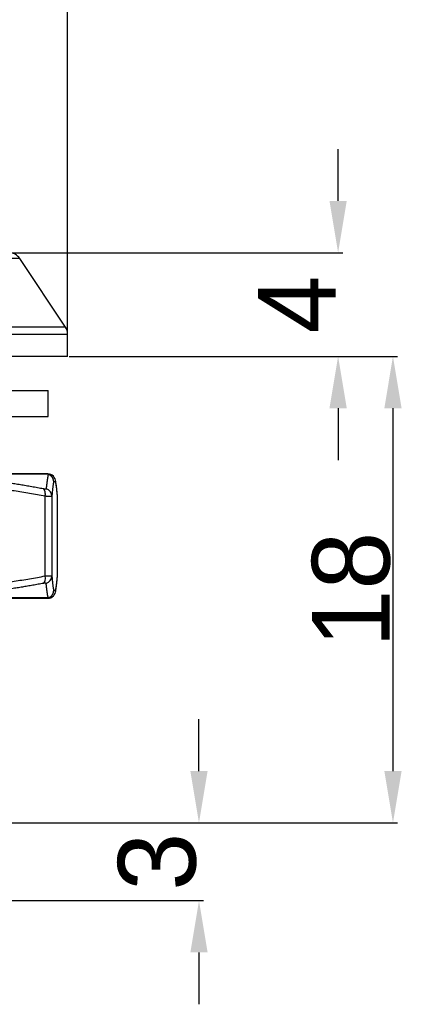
# Model space of a CAD drawing. Header units: millimetres. Extents: x 5128 to 5354, y 6463 to 6624.
# Tile 6 of 12: x 5220 to 5235, y 6566 to 6604. Entities that reach past the tile are written whole.
import ezdxf

# ---------------------------------------------------------------- set-up
doc = ezdxf.new("R2010")
doc.units = ezdxf.units.MM
doc.layers.get('0').update_dxf_attribs({"color": 3})
doc.layers.add('20', color=7, linetype='Continuous', true_color=0xffffff)
doc.dimstyles.get("Standard").update_dxf_attribs({"dimtxt": 3, "dimasz": 2, "dimexe": 0.18, "dimexo": 0.0625, "dimgap": 0.09, "dimtad": 1, "dimtoh": 1, "dimzin": 0, "dimdsep": 46, "dimtxsty": 'Standard', "dimcen": 0.09, "dimadec": 0, "dimazin": 0, "dimtfac": 1, "dimtofl": 0, "dimtmove": 0, "dimatfit": 3, "dimfxl": 1, "dimtolj": 1, "dimtzin": 0, "dimarcsym": 0})

# ---------------------------------------------------------------- blocks, each defined once
blk = doc.blocks.new('*D3')
at = {"color": 0, "lineweight": -2, "transparency": 16777216}
for p, q in [((5193.924, 6591.193), (5193.924, 6604.865)), ((5195.924, 6604.685), (5219.924, 6604.685)), ((5221.924, 6591.193), (5221.924, 6604.865))]:
    blk.add_line(p, q, dxfattribs=at)
at = {"color": 0, "lineweight": 18, "transparency": 16777216}
for points in [[(5195.924, 6605.018), (5195.924, 6604.352), (5193.924, 6604.685)], [(5219.924, 6605.018), (5219.924, 6604.352), (5221.924, 6604.685)]]:
    blk.add_solid(points, dxfattribs=at)
at = {"layer": 'Defpoints', "color": 0, "lineweight": 18, "transparency": 16777216}
for p in [(5221.924, 6604.685), (5193.924, 6591.13), (5221.924, 6591.13)]:
    blk.add_point(p, dxfattribs=at)
at = {"color": 0, "lineweight": 18, "transparency": 16777216, "insert": (5207.924, 6606.292), "char_height": 3, "attachment_point": 5}
blk.add_mtext('\\A1;28', dxfattribs=at)
blk = doc.blocks.new('*D5')
at = {"color": 0, "lineweight": -2, "transparency": 16777216}
for p, q in [((5232.368, 6596.706), (5232.368, 6598.706)), ((5219.24, 6594.706), (5232.548, 6594.706)), ((5221.986, 6590.706), (5232.548, 6590.706)), ((5232.368, 6588.706), (5232.368, 6586.706))]:
    blk.add_line(p, q, dxfattribs=at)
at = {"color": 0, "lineweight": 18, "transparency": 16777216}
for points in [[(5232.035, 6596.706), (5232.701, 6596.706), (5232.368, 6594.706)], [(5232.035, 6588.706), (5232.701, 6588.706), (5232.368, 6590.706)]]:
    blk.add_solid(points, dxfattribs=at)
at = {"layer": 'Defpoints', "color": 0, "lineweight": 18, "transparency": 16777216}
for p in [(5219.177, 6594.706), (5221.924, 6590.706), (5232.368, 6590.706)]:
    blk.add_point(p, dxfattribs=at)
at = {"color": 0, "lineweight": 18, "transparency": 16777216, "insert": (5230.778, 6592.706), "char_height": 3, "attachment_point": 5, "rotation": 90}
blk.add_mtext('\\A1;4', dxfattribs=at)
blk = doc.blocks.new('*D6')
at = {"color": 0, "lineweight": -2, "transparency": 16777216}
for p, q in [((5230.417, 6590.706), (5234.666, 6590.706)), ((5234.486, 6588.706), (5234.486, 6574.706)), ((5217.236, 6572.706), (5234.666, 6572.706))]:
    blk.add_line(p, q, dxfattribs=at)
at = {"color": 0, "lineweight": 18, "transparency": 16777216}
for points in [[(5234.153, 6588.706), (5234.819, 6588.706), (5234.486, 6590.706)], [(5234.153, 6574.706), (5234.819, 6574.706), (5234.486, 6572.706)]]:
    blk.add_solid(points, dxfattribs=at)
at = {"layer": 'Defpoints', "color": 0, "lineweight": 18, "transparency": 16777216}
for p in [(5230.355, 6590.706), (5217.174, 6572.706), (5234.486, 6572.706)]:
    blk.add_point(p, dxfattribs=at)
at = {"color": 0, "lineweight": 18, "transparency": 16777216, "insert": (5232.879, 6581.706), "char_height": 3, "attachment_point": 5, "rotation": 90}
blk.add_mtext('\\A1;18', dxfattribs=at)
blk = doc.blocks.new('*D9')
at = {"color": 0, "lineweight": -2, "transparency": 16777216}
for p, q in [((5226.996, 6574.706), (5226.996, 6576.706)), ((5216.486, 6572.706), (5227.176, 6572.706)), ((5216.486, 6569.706), (5227.176, 6569.706)), ((5226.996, 6567.706), (5226.996, 6565.706))]:
    blk.add_line(p, q, dxfattribs=at)
at = {"color": 0, "lineweight": 18, "transparency": 16777216}
for points in [[(5226.662, 6574.706), (5227.329, 6574.706), (5226.996, 6572.706)], [(5226.662, 6567.706), (5227.329, 6567.706), (5226.996, 6569.706)]]:
    blk.add_solid(points, dxfattribs=at)
at = {"layer": 'Defpoints', "color": 0, "lineweight": 18, "transparency": 16777216}
for p in [(5216.424, 6572.706), (5226.996, 6572.706), (5216.424, 6569.706)]:
    blk.add_point(p, dxfattribs=at)
at = {"color": 0, "lineweight": 18, "transparency": 16777216, "insert": (5225.389, 6571.206), "char_height": 3, "attachment_point": 5, "rotation": 90}
blk.add_mtext('\\A1;3', dxfattribs=at)

msp = doc.modelspace()

# ---------------------------------------------------------------- linework, layer by layer
at = {"layer": '20', "color": 7}
for p, q in [((5220.072, 6594.483), (5195.775, 6594.483)), ((5221.84, 6591.832), (5220.072, 6594.483)), ((5221.84, 6591.832), (5194.007, 6591.832)), ((5221.924, 6591.554), (5193.924, 6591.554)), ((5221.924, 6590.706), (5221.924, 6591.554)), ((5221.924, 6590.706), (5193.924, 6590.706)), ((5194.674, 6589.383), (5221.174, 6589.383)), ((5221.174, 6588.383), (5221.174, 6589.383)), ((5194.674, 6588.383), (5221.174, 6588.383)), ((5221.175, 6586.156), (5216.683, 6586.156)), ((5221.16, 6586.171), (5221.085, 6586.171)), ((5221.46, 6585.871), (5221.385, 6585.871)), ((5221.057, 6582.233), (5221.057, 6585.308)), ((5221.314, 6585.308), (5221.314, 6582.233)), ((5221.531, 6582.233), (5221.531, 6585.308)), ((5221.46, 6581.671), (5221.385, 6581.671)), ((5221.175, 6581.385), (5216.683, 6581.385)), ((5221.085, 6581.371), (5221.16, 6581.371))]:
    msp.add_line(p, q, dxfattribs=at)
for centre, start, end in [((5219.656, 6594.206), 33.6901, 90), ((5221.424, 6591.554), 0, 33.6901)]:
    msp.add_arc(centre, 0.5, start, end, dxfattribs=at)
for centre, major_axis, ratio, start_param, end_param in [((5221.085, 6585.871), (0, 0.3), 0.999896, 4.712389, 6.283185), ((5221.085, 6585.871), (0, 0.3), 0.978344, 5.969029, 6.283185), ((5221.16, 6585.871), (0, -0.3), 0.999896, 1.570796, 3.141593), ((5221.085, 6585.871), (0.292, -0.067), 0.997938, 0.226948, 1.489675), ((5221.16, 6585.871), (0.292, 0.067), 0.997938, 6.056225, 6.283181), ((5221.014, 6585.308), (-0.299, 0.027), 0.987245, 3.232422, 4.53125), ((5221.231, 6585.308), (-0.299, -0.027), 0.987245, 3.050763, 3.141092), ((5220.911, 6582.233), (0.054, -0.295), 0.481274, 0.183676, 1.482504), ((5221.014, 6582.233), (0.299, 0.027), 0.987245, 4.893528, 6.192356), ((5221.231, 6582.233), (0.299, -0.027), 0.987245, 6.28316, 6.374016), ((5221.085, 6581.671), (0, 0.3), 0.999896, 3.141594, 4.712389), ((5221.16, 6581.671), (0, -0.3), 0.999896, 0.000001, 1.570796), ((5221.16, 6581.671), (-0.292, 0.067), 0.997938, 2.983865, 3.368504), ((5221.085, 6581.671), (0, -0.3), 0.978344, 0, 0.314153)]:
    msp.add_ellipse(centre, major_axis=major_axis, ratio=ratio, start_param=start_param, end_param=end_param, dxfattribs=at)
for points, weights in [([(5221.085, 6586.171), (5220.462, 6586.171), (5218.919, 6586.171), (5216.623, 6586.171)], [1, 0.964125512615, 0.964125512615, 1]), ([(5221.057, 6585.308), (5221.077, 6585.446), (5221.051, 6585.556), (5220.991, 6585.593)], [1.11331397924, 0.962228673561, 0.962228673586, 1.11331397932]), ([(5221.175, 6581.385), (5221.305, 6581.426), (5221.385, 6581.536), (5221.385, 6581.671)], [1.10026515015, 0.962361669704, 0.966711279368, 1.11331397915]), ([(5216.623, 6581.371), (5218.919, 6581.371), (5220.462, 6581.371), (5221.085, 6581.371)], [1, 0.96412547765, 0.96412547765, 1])]:
    msp.add_rational_spline(points, weights, degree=3, dxfattribs=at)
for points, knots in [([(5220.991, 6585.593), (5220.952, 6585.6), (5220.876, 6585.614), (5220.763, 6585.634), (5220.65, 6585.654), (5220.539, 6585.674), (5220.428, 6585.693), (5220.318, 6585.712), (5220.209, 6585.73), (5220.101, 6585.748), (5219.994, 6585.765), (5219.888, 6585.782), (5219.782, 6585.798), (5219.678, 6585.815), (5219.575, 6585.83), (5219.472, 6585.846), (5219.371, 6585.861), (5219.27, 6585.875), (5219.17, 6585.889), (5219.071, 6585.903), (5218.973, 6585.917), (5218.876, 6585.93), (5218.78, 6585.942), (5218.685, 6585.955), (5218.591, 6585.967), (5218.498, 6585.978), (5218.405, 6585.99), (5218.314, 6586.001), (5218.223, 6586.011), (5218.134, 6586.021), (5218.045, 6586.031), (5217.958, 6586.041), (5217.871, 6586.05), (5217.785, 6586.059), (5217.7, 6586.068), (5217.616, 6586.076), (5217.533, 6586.084), (5217.451, 6586.092), (5217.37, 6586.1), (5217.29, 6586.107), (5217.211, 6586.114), (5217.133, 6586.121), (5217.055, 6586.127), (5216.979, 6586.133), (5216.904, 6586.139), (5216.829, 6586.145), (5216.756, 6586.151), (5216.707, 6586.154), (5216.683, 6586.156)], [0, 0, 0, 0, 0.026714, 0.053208, 0.079481, 0.105533, 0.131365, 0.156975, 0.182365, 0.207533, 0.232481, 0.257208, 0.281714, 0.305998, 0.330062, 0.353905, 0.377527, 0.400927, 0.424107, 0.447065, 0.469802, 0.492318, 0.514613, 0.536686, 0.558538, 0.580169, 0.601578, 0.622766, 0.643733, 0.664478, 0.685002, 0.705304, 0.725385, 0.745244, 0.764882, 0.784298, 0.803493, 0.822466, 0.841217, 0.859746, 0.878054, 0.89614, 0.914005, 0.931648, 0.949068, 0.966267, 0.983245, 1, 1, 1, 1]), ([(5221.175, 6586.156), (5221.175, 6586.154), (5221.174, 6586.149), (5221.172, 6586.142), (5221.17, 6586.134), (5221.168, 6586.126), (5221.166, 6586.117), (5221.164, 6586.108), (5221.163, 6586.098), (5221.161, 6586.088), (5221.159, 6586.078), (5221.156, 6586.067), (5221.154, 6586.055), (5221.152, 6586.043), (5221.15, 6586.03), (5221.148, 6586.017), (5221.146, 6586.003), (5221.143, 6585.989), (5221.141, 6585.974), (5221.139, 6585.959), (5221.136, 6585.943), (5221.134, 6585.926), (5221.132, 6585.908), (5221.129, 6585.89), (5221.127, 6585.872), (5221.124, 6585.852), (5221.121, 6585.832), (5221.119, 6585.812), (5221.116, 6585.79), (5221.113, 6585.768), (5221.111, 6585.745), (5221.108, 6585.722), (5221.105, 6585.698), (5221.102, 6585.673), (5221.099, 6585.647), (5221.097, 6585.62), (5221.095, 6585.602), (5221.094, 6585.593)], [0, 0, 0, 0, 0.022116, 0.044612, 0.067488, 0.090745, 0.114382, 0.138399, 0.162796, 0.187573, 0.21273, 0.238267, 0.264184, 0.290481, 0.317158, 0.344214, 0.37165, 0.399465, 0.42766, 0.456234, 0.485188, 0.514521, 0.544234, 0.574326, 0.604796, 0.635646, 0.666875, 0.698483, 0.73047, 0.762836, 0.795581, 0.828704, 0.862206, 0.896087, 0.930346, 0.964984, 1, 1, 1, 1]), ([(5221.529, 6585.335), (5221.526, 6585.377), (5221.518, 6585.455), (5221.507, 6585.56), (5221.498, 6585.649), (5221.488, 6585.721), (5221.479, 6585.787), (5221.47, 6585.845), (5221.461, 6585.896), (5221.455, 6585.925), (5221.452, 6585.938)], [0, 0, 0, 0, 0.158012, 0.308707, 0.445008, 0.564778, 0.670648, 0.792977, 0.902651, 1, 1, 1, 1]), ([(5221.094, 6585.593), (5221.093, 6585.591), (5221.09, 6585.587), (5221.077, 6585.585), (5221.057, 6585.584), (5221.029, 6585.587), (5221.004, 6585.591), (5220.991, 6585.593)], [0, 0, 0, 0, 0.204357, 0.387549, 0.571202, 0.773402, 1, 1, 1, 1]), ([(5221.314, 6585.308), (5221.314, 6585.308), (5221.313, 6585.307), (5221.313, 6585.306), (5221.312, 6585.306), (5221.311, 6585.305), (5221.31, 6585.305), (5221.308, 6585.304), (5221.306, 6585.303), (5221.304, 6585.303), (5221.302, 6585.303), (5221.299, 6585.302), (5221.296, 6585.302), (5221.293, 6585.301), (5221.29, 6585.301), (5221.286, 6585.301), (5221.283, 6585.3), (5221.278, 6585.3), (5221.274, 6585.3), (5221.27, 6585.3), (5221.265, 6585.3), (5221.26, 6585.3), (5221.254, 6585.299), (5221.249, 6585.299), (5221.243, 6585.299), (5221.237, 6585.299), (5221.231, 6585.299), (5221.225, 6585.3), (5221.218, 6585.3), (5221.211, 6585.3), (5221.204, 6585.3), (5221.197, 6585.3), (5221.19, 6585.3), (5221.182, 6585.301), (5221.174, 6585.301), (5221.166, 6585.301), (5221.158, 6585.302), (5221.15, 6585.302), (5221.141, 6585.303), (5221.133, 6585.303), (5221.124, 6585.303), (5221.115, 6585.304), (5221.106, 6585.305), (5221.096, 6585.305), (5221.087, 6585.306), (5221.077, 6585.306), (5221.067, 6585.307), (5221.061, 6585.308), (5221.057, 6585.308)], [0, 0, 0, 0, 0.02175, 0.043496, 0.06524, 0.086982, 0.108721, 0.130458, 0.152192, 0.173925, 0.195656, 0.217386, 0.239114, 0.260841, 0.282566, 0.304291, 0.326015, 0.347739, 0.369462, 0.391185, 0.412907, 0.43463, 0.456353, 0.478077, 0.499801, 0.521526, 0.543252, 0.564979, 0.586707, 0.608436, 0.630167, 0.6519, 0.673635, 0.695372, 0.717111, 0.738853, 0.760597, 0.782344, 0.804093, 0.825846, 0.847602, 0.869362, 0.891125, 0.912892, 0.934663, 0.956437, 0.978217, 1, 1, 1, 1]), ([(5220.991, 6581.948), (5220.922, 6581.936), (5220.785, 6581.911), (5220.581, 6581.875), (5220.377, 6581.84), (5220.175, 6581.806), (5219.973, 6581.773), (5219.771, 6581.741), (5219.571, 6581.71), (5219.371, 6581.68), (5219.171, 6581.652), (5218.973, 6581.624), (5218.808, 6581.602), (5218.678, 6581.585), (5218.582, 6581.573), (5218.486, 6581.561), (5218.39, 6581.55), (5218.294, 6581.538), (5218.199, 6581.527), (5218.104, 6581.516), (5218.008, 6581.506), (5217.913, 6581.495), (5217.818, 6581.485), (5217.723, 6581.475), (5217.628, 6581.466), (5217.534, 6581.457), (5217.439, 6581.448), (5217.344, 6581.439), (5217.25, 6581.43), (5217.155, 6581.422), (5217.061, 6581.414), (5216.966, 6581.407), (5216.872, 6581.399), (5216.777, 6581.392), (5216.714, 6581.388), (5216.683, 6581.385)], [0, 0, 0, 0, 0.047967, 0.095685, 0.143165, 0.19042, 0.237462, 0.284305, 0.330962, 0.377448, 0.423777, 0.469964, 0.516024, 0.538353, 0.560637, 0.582877, 0.605075, 0.627234, 0.649355, 0.671441, 0.693493, 0.715515, 0.737507, 0.759473, 0.781415, 0.803334, 0.825234, 0.847116, 0.868983, 0.890837, 0.912681, 0.934516, 0.956347, 0.978174, 1, 1, 1, 1]), ([(5221.094, 6581.948), (5221.093, 6581.949), (5221.093, 6581.95), (5221.091, 6581.952), (5221.089, 6581.954), (5221.085, 6581.955), (5221.08, 6581.956), (5221.075, 6581.956), (5221.069, 6581.957), (5221.064, 6581.957), (5221.06, 6581.957), (5221.056, 6581.956), (5221.052, 6581.956), (5221.047, 6581.956), (5221.042, 6581.955), (5221.037, 6581.955), (5221.032, 6581.954), (5221.027, 6581.954), (5221.021, 6581.953), (5221.015, 6581.952), (5221.009, 6581.951), (5221.003, 6581.95), (5220.997, 6581.949), (5220.993, 6581.948), (5220.991, 6581.948)], [0, 0, 0, 0, 0.069148, 0.137173, 0.204424, 0.27126, 0.338048, 0.405154, 0.472939, 0.508808, 0.54436, 0.579641, 0.614701, 0.649587, 0.68435, 0.71904, 0.753708, 0.788405, 0.823181, 0.858087, 0.893174, 0.928489, 0.964082, 1, 1, 1, 1]), ([(5221.057, 6582.233), (5221.061, 6582.234), (5221.067, 6582.234), (5221.077, 6582.235), (5221.087, 6582.235), (5221.096, 6582.236), (5221.106, 6582.237), (5221.115, 6582.237), (5221.124, 6582.238), (5221.133, 6582.238), (5221.141, 6582.239), (5221.15, 6582.239), (5221.158, 6582.239), (5221.166, 6582.24), (5221.174, 6582.24), (5221.182, 6582.24), (5221.19, 6582.241), (5221.197, 6582.241), (5221.204, 6582.241), (5221.211, 6582.241), (5221.218, 6582.241), (5221.225, 6582.242), (5221.231, 6582.242), (5221.237, 6582.242), (5221.243, 6582.242), (5221.249, 6582.242), (5221.255, 6582.242), (5221.26, 6582.242), (5221.265, 6582.241), (5221.27, 6582.241), (5221.274, 6582.241), (5221.278, 6582.241), (5221.283, 6582.241), (5221.286, 6582.24), (5221.29, 6582.24), (5221.293, 6582.24), (5221.296, 6582.239), (5221.299, 6582.239), (5221.302, 6582.239), (5221.304, 6582.238), (5221.306, 6582.238), (5221.308, 6582.237), (5221.31, 6582.237), (5221.311, 6582.236), (5221.312, 6582.235), (5221.313, 6582.235), (5221.313, 6582.234), (5221.314, 6582.234), (5221.314, 6582.233)], [0, 0, 0, 0, 0.021812, 0.043618, 0.065419, 0.087214, 0.109005, 0.13079, 0.15257, 0.174346, 0.196117, 0.217884, 0.239647, 0.261406, 0.283161, 0.304912, 0.32666, 0.348404, 0.370145, 0.391883, 0.413619, 0.435351, 0.457081, 0.478809, 0.500535, 0.522258, 0.54398, 0.5657, 0.587418, 0.609136, 0.630852, 0.652566, 0.67428, 0.695994, 0.717707, 0.739419, 0.761131, 0.782843, 0.804556, 0.826268, 0.847981, 0.869695, 0.89141, 0.913125, 0.934842, 0.95656, 0.978279, 1, 1, 1, 1]), ([(5221.175, 6581.385), (5221.174, 6581.39), (5221.172, 6581.398), (5221.169, 6581.412), (5221.166, 6581.428), (5221.162, 6581.444), (5221.159, 6581.461), (5221.156, 6581.478), (5221.152, 6581.497), (5221.149, 6581.517), (5221.145, 6581.538), (5221.142, 6581.56), (5221.139, 6581.582), (5221.135, 6581.606), (5221.132, 6581.63), (5221.129, 6581.652), (5221.126, 6581.672), (5221.124, 6581.688), (5221.122, 6581.704), (5221.12, 6581.721), (5221.118, 6581.738), (5221.116, 6581.755), (5221.113, 6581.773), (5221.111, 6581.791), (5221.109, 6581.81), (5221.107, 6581.829), (5221.105, 6581.848), (5221.103, 6581.867), (5221.1, 6581.887), (5221.098, 6581.907), (5221.096, 6581.927), (5221.094, 6581.941), (5221.094, 6581.948)], [0, 0, 0, 0, 0.041208, 0.082417, 0.123642, 0.1649, 0.206207, 0.247577, 0.289027, 0.330571, 0.372224, 0.413999, 0.455911, 0.497974, 0.540201, 0.582604, 0.608268, 0.633978, 0.659735, 0.685543, 0.711404, 0.737319, 0.763293, 0.789326, 0.81542, 0.84158, 0.867805, 0.894099, 0.920463, 0.9469, 0.973412, 1, 1, 1, 1]), ([(5221.452, 6581.603), (5221.453, 6581.61), (5221.457, 6581.625), (5221.462, 6581.65), (5221.467, 6581.679), (5221.473, 6581.714), (5221.48, 6581.757), (5221.487, 6581.812), (5221.497, 6581.885), (5221.507, 6581.977), (5221.518, 6582.084), (5221.526, 6582.164), (5221.529, 6582.207)], [0, 0, 0, 0, 0.04834, 0.1054, 0.167899, 0.23856, 0.320106, 0.415179, 0.544568, 0.688368, 0.841779, 1, 1, 1, 1])]:
    msp.add_open_spline(points, degree=3, knots=knots, dxfattribs=at)
for points in [[(5221.057, 6585.308), (5218.784, 6585.726), (5216.769, 6585.871)], [(5221.385, 6585.871), (5221.351, 6585.726), (5221.314, 6585.308)], [(5221.531, 6585.308), (5221.493, 6585.726), (5221.46, 6585.871)], [(5216.769, 6581.671), (5218.784, 6581.815), (5221.057, 6582.233)], [(5221.314, 6582.233), (5221.351, 6581.815), (5221.385, 6581.671)], [(5221.46, 6581.671), (5221.493, 6581.815), (5221.531, 6582.233)]]:
    msp.add_open_spline(points, degree=2, dxfattribs=at)

# ---------------------------------------------------------------- dimensions: what is measured, and where the dimension line sits
at = {"color": 3, "lineweight": 18}
dim = msp.add_linear_dim(base=(5221.924, 6604.685), p1=(5193.924, 6591.13), p2=(5221.924, 6591.13), dimstyle='Standard', override={"dimdec": 0}, dxfattribs=at)
dim.commit()
dim.dimension.update_dxf_attribs({"geometry": '*D3', "text_midpoint": (5207.924, 6606.292)})
for base, p1, p2, picture, middle in [((5232.368, 6590.706), (5219.177, 6594.706), (5221.924, 6590.706), '*D5', (5230.778, 6592.706)), ((5234.486, 6572.706), (5230.355, 6590.706), (5217.174, 6572.706), '*D6', (5232.879, 6581.706)), ((5226.996, 6572.706), (5216.424, 6569.706), (5216.424, 6572.706), '*D9', (5225.389, 6571.206))]:
    dim = msp.add_linear_dim(base=base, p1=p1, p2=p2, angle=90, dimstyle='Standard', override={"dimdec": 0}, dxfattribs=at)
    dim.commit()
    dim.dimension.update_dxf_attribs({"geometry": picture, "text_midpoint": middle})

doc.saveas('drawing.dxf')
